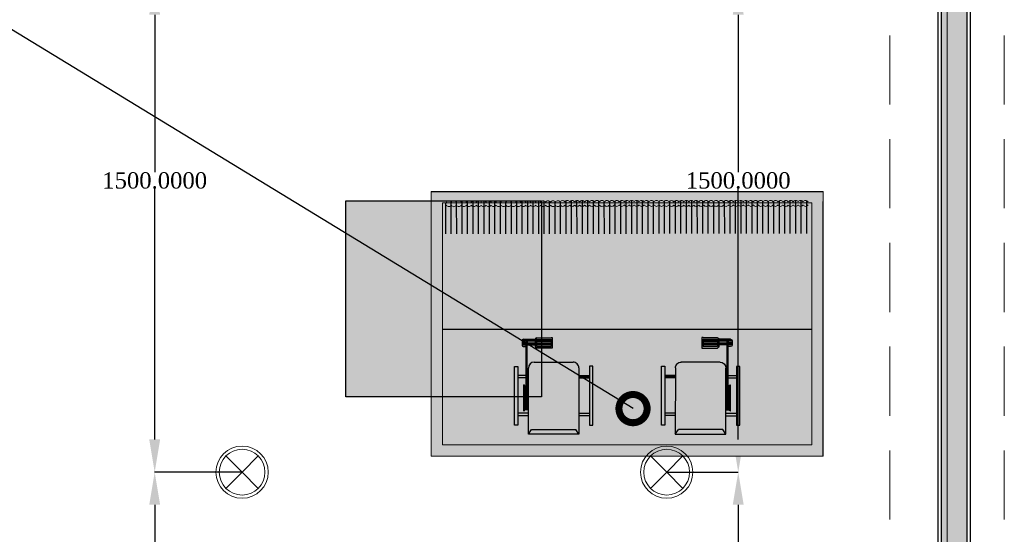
# Model space of a CAD drawing. Header units: millimetres. Extents: x 0 to 88385, y 0 to 41127.
# Tile 121 of 244: x 70392 to 73407, y 16698 to 18273. Entities that reach past the tile are written whole.
import ezdxf
from ezdxf import colors
from ezdxf.entities.mleader import LeaderData, LeaderLine
from ezdxf.enums import TextEntityAlignment as Align
from ezdxf.math import Vec2, Vec3

# ---------------------------------------------------------------- set-up
doc = ezdxf.new("R2010")
doc.units = ezdxf.units.MM
doc.header["$MEASUREMENT"] = 0
doc.linetypes.add('Dot & Dashed', pattern=[670.277762, 317.5, -176.388889, 0, -176.388874])
doc.linetypes.add('Hidden', pattern=[317.5, 211.666667, -105.833333])
for name, color, linetype in [('- განათება', 7, 'Continuous'), ('- მექანიკური ნაწილი', 7, 'Continuous'), ('New_Structural - Bearing', 7, 'Continuous'), ('Structural - Bearing', 7, 'Continuous'), ('Structural - Grid', 7, 'Continuous')]:
    doc.layers.add(name, color=color, linetype=linetype)
doc.layers.add('heating-cooling1', color=7, linetype='Continuous', lineweight=0)
doc.layers.add('HVAC Room Number', color=7, linetype='Continuous', lineweight=0)
for name, color, linetype, lineweight, true_color in [('New_Interior - Lamp_Pen_No__77', 7, 'Continuous', 20, 0xffeb28), ('New_Structural - Bearing_Pen_No__5', 7, 'Continuous', 25, 0x40a5ff), ('New_Structural - Bearing_Pen_No__57', 7, 'Continuous', 25, 0xdcd214), ('Structural - Bearing_Pen_No__81', 7, 'Continuous', 20, 0x6a6a6a), ('Structural - Grid_Pen_No__81', 7, 'Continuous', 20, 0x6a6a6a)]:
    doc.layers.add(name, color=color, linetype=linetype, lineweight=lineweight, true_color=true_color)
doc.styles.add('CT', font='ARIALN.TTF', dxfattribs={"height": 200})
doc.styles.add('GENERATED_STYLE_2', font='txt')
doc.styles.get("Standard").update_dxf_attribs({"font": 'sylfaen.ttf'})
doc.dimstyles.get("Standard").update_dxf_attribs({"dimtxt": 0.18, "dimasz": 0.18, "dimexe": 0.18, "dimexo": 0.0625, "dimgap": 0.09, "dimtad": 0, "dimtih": 1, "dimtoh": 1, "dimdec": 4, "dimzin": 0, "dimdsep": 46, "dimtxsty": 'Standard', "dimcen": 0.09, "dimadec": 0, "dimazin": 0, "dimtfac": 1, "dimtdec": 4, "dimtofl": 0, "dimtmove": 0, "dimatfit": 3, "dimfxl": 1, "dimtolj": 1, "dimtzin": 0, "dimarcsym": 0})

# ---------------------------------------------------------------- blocks, each defined once
blk = doc.blocks.new('Wall_52', base_point=(-10937.5, 20488))
at = {"layer": 'New_Structural - Bearing_Pen_No__57', "linetype": 'Continuous', "lineweight": 25, "true_color": 0xdcd214}
blk.add_hatch(color=52, dxfattribs=at).paths.add_polyline_path([(-10947.5, 14888), (-10947.5, 20438), (-11027.5, 20438), (-11027.5, 14888)])
at = {"layer": 'New_Structural - Bearing_Pen_No__5', "color": 161, "linetype": 'Continuous', "lineweight": 25, "true_color": 0x40a5ff}
for p, q in [((-11027.5, 20438), (-11027.5, 14888)), ((-10947.5, 14888), (-10947.5, 20438))]:
    blk.add_line(p, q, dxfattribs=at)
at = {"layer": 'New_Structural - Bearing_Pen_No__5', "color": 161, "linetype": 'Continuous', "lineweight": 25, "true_color": 0x40a5ff, "flags": 128}
for points in [[(-11037.5, 20438), (-11037.5, 14888)], [(-10937.5, 14888), (-10937.5, 20438)]]:
    blk.add_lwpolyline(points, dxfattribs=at)
blk = doc.blocks.new('Standard grid marker_2')
at = {"layer": 'Structural - Grid_Pen_No__81', "color": 251, "linetype": 'Continuous', "lineweight": 20, "true_color": 0x6a6a6a}
blk.add_line((1000, 0), (27734.9, 0), dxfattribs=at)
at = {"layer": 'Structural - Grid_Pen_No__81', "color": 251, "lineweight": 20, "true_color": 0x6a6a6a, "style": 'GENERATED_STYLE_2'}
for tag, p in [('AC_MarkerText_1_0', (-1.5, -46.7)), ('AC_MarkerText_1_1', (28933.4, -46.7))]:
    blk.add_attdef(tag, text='', height=100, rotation=270, dxfattribs=at).set_placement(p, align=Align.TOP_CENTER)
blk = doc.blocks.new('Beam_3', base_point=(-11008.8, 14663))
at = {"layer": 'Structural - Bearing_Pen_No__81', "color": 251, "linetype": 'Dot & Dashed', "lineweight": 20, "true_color": 0x6a6a6a}
blk.add_line((-11008.8, 14663), (-11008.8, 39096.2), dxfattribs=at)
at = {"layer": 'Structural - Bearing_Pen_No__81', "color": 251, "linetype": 'Hidden', "lineweight": 20, "true_color": 0x6a6a6a}
for p, q in [((-11183.8, 14838), (-11183.8, 20488)), ((-10833.8, 14838), (-10833.8, 20488))]:
    blk.add_line(p, q, dxfattribs=at)
blk = doc.blocks.new('asd1q3wdscqewdscx')
h = blk.add_hatch(color=8)
h.dxf.hatch_style = 1
h.paths.add_polyline_path([(45549, 30865), (45532, 30865), (45532, 30791), (45549, 30791)])
h.paths.add_polyline_path([(45549, 31289), (45532, 31289), (45532, 31215), (45549, 31215)])
h.paths.add_polyline_path([(45874, 31312), (45467, 31312), (45467, 31289), (45874, 31289)])
h.paths.add_polyline_path([(45811, 31289), (45794, 31289), (45794, 31231), (45811, 31231)])
h.paths.add_polyline_path([(45811, 31223), (45794, 31223), (45794, 31215), (45811, 31215)])
h = blk.add_hatch(color=7)
h.dxf.hatch_style = 1
h.paths.add_polyline_path([(45746.1, 31247), (45563.9, 31247, 0.376607), (45573, 31239), (45737, 31239, 0.376607)])
h = blk.add_hatch(color=7)
h.dxf.hatch_style = 1
h.paths.add_polyline_path([(45737, 31239), (45573, 31239), (45573, 31231), (45737, 31231)])
at = {"true_color": 0x40b2bf}
h = blk.add_hatch(color=143, dxfattribs=at)
h.dxf.hatch_style = 1
h.paths.add_polyline_path([(45737, 31231), (45573, 31231), (45573, 31223), (45737, 31223)])
h = blk.add_hatch(color=7)
h.dxf.hatch_style = 1
h.paths.add_polyline_path([(45737, 31223), (45573, 31223), (45573, 31215), (45737, 31215)])
h = blk.add_hatch(color=143, dxfattribs=at)
h.dxf.hatch_style = 1
h.paths.add_polyline_path([(46062, 31231), (46053, 31231), (46023, 31231), (45737, 31231), (45737, 31223), (46062, 31223)])
h = blk.add_hatch(color=256)
h.dxf.hatch_style = 1
h.paths.add_polyline_path([(46062, 31223), (46053, 31223), (46053, 31167), (46062, 31167)])
h.paths.add_polyline_path([(46053, 31258.8), (46053, 31231), (46062, 31231), (46062, 31248, 0.361621)])
h.paths.add_polyline_path([(46043, 31259), (46033, 31259), (46033, 31231), (46043, 31231)])
h.paths.add_polyline_path([(46023, 31259, 0.414214), (46012, 31248), (46012, 31231), (46023, 31231)])
h.paths.add_polyline_path([(46023, 31223), (46012, 31223), (46012, 31167), (46023, 31167)])
h.paths.add_polyline_path([(46043, 31223), (46033, 31223), (46033, 31167), (46043, 31167)])
h.paths.add_polyline_path([(46073, 31156, 0.414214), (46062, 31167), (46012, 31167, 0.414214), (46001, 31156), (46001, 31058), (46001, 31049), (46073, 31049), (46073, 31058)])
h.paths.add_polyline_path([(46062, 31058), (46012, 31058), (46012, 31158), (46062, 31158)], flags=16)
at = {"true_color": 0x8fa35c}
h = blk.add_hatch(color=55, dxfattribs=at)
h.dxf.hatch_style = 1
h.paths.add_polyline_path([(46053, 31223), (46043, 31223), (46043, 31167), (46053, 31167)])
h.paths.add_polyline_path([(46053, 31258.8, 0.045741), (46051, 31259), (46043, 31259), (46043, 31231), (46053, 31231)])
h.paths.add_polyline_path([(46033, 31259), (46023, 31259), (46023, 31231), (46033, 31231)])
h.paths.add_polyline_path([(46023, 31158), (46012, 31158), (46012, 31058), (46023, 31058)])
h.paths.add_polyline_path([(46033, 31158), (46023, 31158), (46023, 31058), (46033, 31058)])
h.paths.add_polyline_path([(46043, 31158), (46033, 31158), (46033, 31058), (46043, 31058)])
h.paths.add_polyline_path([(46053, 31158), (46043, 31158), (46043, 31058), (46053, 31058)])
h.paths.add_polyline_path([(46062, 31158), (46053, 31158), (46053, 31058), (46062, 31058)])
h = blk.add_hatch(color=55, dxfattribs=at)
h.dxf.hatch_style = 1
h.paths.add_polyline_path([(46033, 31223), (46023, 31223), (46023, 31167), (46033, 31167)])
at = {"true_color": 0xb4794b}
h = blk.add_hatch(color=35, dxfattribs=at)
h.dxf.hatch_style = 1
h.paths.add_polyline_path([(45903, 31174.6, 0.414214), (45862.6, 31215), (45403, 31215), (45437, 31193.9), (45437, 30886.1), (45403, 30865), (45862.6, 30865, 0.414214), (45903, 30905.4)])
h = blk.add_hatch(color=8)
h.dxf.hatch_style = 1
h.paths.add_polyline_path([(45811, 30865), (45794, 30865), (45794, 30791), (45811, 30791)])
h = blk.add_hatch(color=8)
h.dxf.hatch_style = 1
h.paths.add_polyline_path([(45874, 30791), (45467, 30791), (45467, 30768), (45874, 30768)])
for p, q in [((45467, 31289), (45467, 31312)), ((45467, 31312), (45874, 31312)), ((45874, 31289), (45467, 31289)), ((45532, 31215), (45532, 31289)), ((45549, 31215), (45549, 31289)), ((45794, 31231), (45794, 31289)), ((45811, 31231), (45811, 31289)), ((45874, 31312), (45874, 31289)), ((45563.9, 31247), (45746.1, 31247)), ((45573, 31215), (45573, 31239)), ((45737, 31239), (45573, 31239)), ((45573, 31231), (46062, 31231)), ((45573, 31223), (46062, 31223)), ((45737, 31239), (45737, 31231)), ((45737, 31223), (45737, 31215)), ((45794, 31223), (45794, 31215)), ((45811, 31223), (45811, 31215)), ((46012, 31248), (46012, 31231)), ((46051, 31259), (46023, 31259)), ((46023, 31259), (46023, 31231)), ((46053, 31231), (46023, 31231)), ((46053, 31223), (46023, 31223)), ((46023, 31223), (46023, 31167)), ((46033, 31259), (46033, 31231)), ((46033, 31223), (46033, 31167)), ((46043, 31259), (46043, 31231)), ((46043, 31223), (46043, 31167)), ((46053, 31259), (46053, 31231)), ((46053, 31231), (46062, 31231)), ((46053, 31223), (46062, 31223)), ((46053, 31223), (46053, 31167)), ((46062, 31248), (46062, 31167)), ((45403, 31215), (45862.6, 31215)), ((45403, 31215), (45437, 31193.9)), ((45403, 30865), (45403, 31215)), ((45437, 31193.9), (45437, 30886.1)), ((45903, 31174.6), (45903, 30905.4)), ((46001, 31058), (46001, 31156)), ((46062, 31167), (46012, 31167)), ((46062, 31158), (46012, 31158)), ((46012, 31158), (46012, 31058)), ((46023, 31158), (46023, 31058)), ((46033, 31158), (46033, 31058)), ((46043, 31158), (46043, 31058)), ((46053, 31158), (46053, 31058)), ((46062, 31158), (46062, 31058)), ((46073, 31156), (46073, 31058)), ((46001, 31049), (46001, 31058)), ((46073, 31049), (46001, 31049)), ((46062, 31058), (46012, 31058)), ((46073, 31058), (46073, 31049)), ((45403, 30865), (45437, 30886.1)), ((45862.6, 30865), (45403, 30865)), ((45532, 30865), (45532, 30791)), ((45549, 30865), (45549, 30791)), ((45794, 30865), (45794, 30791)), ((45811, 30865), (45811, 30791)), ((45874, 30791), (45467, 30791)), ((45467, 30791), (45467, 30768)), ((45467, 30768), (45874, 30768)), ((45874, 30768), (45874, 30791))]:
    blk.add_line(p, q)
for centre, radius, start, end in [((45573, 31248.2), 9.19, 187.45311, 270), ((45737, 31248.2), 9.19, 270, 352.54689), ((46023, 31248), 11, 90, 180), ((46051, 31248), 11, 0, 90), ((45862.6, 31174.6), 40.4, 0, 90), ((46012, 31156), 11, 90, 180), ((46062, 31156), 11, 0, 90), ((45862.6, 30905.4), 40.4, 270, 0)]:
    blk.add_arc(centre, radius, start, end)
blk = doc.blocks.new('asdasda')
at = {"lineweight": 0, "true_color": 0xffffff}
h = blk.add_hatch(color=7, dxfattribs=at)
h.dxf.hatch_style = 1
h.paths.add_polyline_path([(757.4, 504.2), (22.6, 504.2), (22.6, 22.6), (757.4, 22.6)], flags=0)
h.paths.add_polyline_path([(780, 526.8), (0, 526.8), (0, 0), (780, 0)])
h.paths.add_polyline_path([(22.6, 504.2), (757.4, 504.2), (757.4, 22.6), (22.6, 22.6)], flags=16)
h = blk.add_hatch(color=7, dxfattribs=at)
h.dxf.hatch_style = 1
h.paths.add_polyline_path([(757.4, 504.2), (22.6, 504.2), (22.6, 22.6), (757.4, 22.6)])
h = blk.add_hatch(color=7)
h.dxf.hatch_style = 1
h.paths.add_polyline_path([(22.8, 255.2), (22.8, 243.7), (757.4, 244.3), (757.4, 255.8)])
at = {"true_color": 0xfb1004}
h = blk.add_hatch(color=1, dxfattribs=at)
h.dxf.hatch_style = 1
h.set_gradient(color1=(255, 0, 0), color2=(0, 0, 255), tint=1)
h.paths.add_polyline_path([(740.4, 210.2), (740.4, 134.5, -1), (717.1, 134.4), (717, 209.8, 1), (673.8, 209.8), (673.9, 134.5, -1.005911), (650.8, 134.2), (650.7, 210, 1.002343), (607.7, 209.6), (607.8, 134.4, -1), (584.4, 134.3), (584.4, 210, 1.002343), (541.4, 209.6), (541.4, 134.3, -1), (518.1, 134.3), (518, 209.7, 1), (474.8, 209.6), (474.9, 134.2, -1), (451.8, 134), (451.7, 209.8, 1.00525), (408.7, 209.3), (408.8, 134.3, -1), (385.4, 134.3), (385.4, 209.7, 1), (342.1, 209.6), (342.2, 134.3, -1.005302), (319.1, 133.9), (319, 209.7, 1.00522), (276, 209.2), (276.1, 134.2, -1), (252.8, 134.2), (252.7, 209.8, 1.005275), (209.7, 209.3), (209.8, 134.3, -1), (186.4, 134.3), (186.4, 209.7, 1.005275), (143.4, 209.2), (143.4, 134.2, -1), (120.1, 134.2), (120, 209.8, 1.005275), (77, 209.3), (77.1, 134.3, -1), (53.8, 134.3), (53.7, 209.6, 0.415483), (31.5, 231.6), (22.6, 231.6), (22.6, 221.5), (32, 221.5, -0.414214), (43.6, 209.9), (43.7, 134.6, 0.999973), (86.9, 134.6), (86.9, 209.7, -1.008192), (110, 210.1), (110, 134.5, 1.011383), (153.3, 135.1), (153.2, 209.9, -0.994909), (176.3, 210.1), (176.4, 134.6, 1.011379), (219.6, 135.1), (219.5, 210, -0.994909), (242.6, 210.1), (242.7, 134.5, 1), (285.9, 134.5), (285.9, 209.9, -0.994909), (309, 210.1), (309, 134.4, 1), (352.3, 134.5), (352.2, 209.9), (352.2, 210, -1), (375.3, 210.2), (375.4, 134.6, 1), (418.6, 134.7), (418.5, 210, -0.994909), (441.6, 210.2), (441.7, 134.6, 1), (484.9, 134.6), (484.9, 210, -1), (508, 210.2), (508, 134.6, 1), (551.3, 134.6), (551.2, 210, -1), (574.3, 210.3), (574.4, 134.7, 1), (617.6, 134.7), (617.5, 210.1, -1), (640.6, 210.3), (640.7, 134.7, 1), (683.9, 134.8), (683.9, 210.1, -1), (707, 210.4), (707, 134.8, 1), (750.3, 134.8), (750.2, 210.2, -0.303251), (757.4, 221), (757.4, 231.4, 0.354482)])
h = blk.add_hatch(color=250)
h.dxf.hatch_style = 1
h.paths.add_polyline_path([(757.4, 97.8), (757.4, 109.3), (22.6, 108.7), (22.6, 97.2)])
h = blk.add_hatch(color=7)
h.dxf.hatch_style = 1
h.paths.add_polyline_path([(22.9, 102), (22.9, 90.5), (757.4, 91.1), (757.4, 102.6)])
blk.add_line((22.6, 275), (757.4, 275))
at = {"color": 250}
blk.add_line((780, 0), (0, 0), dxfattribs=at)
for points in [[(0, 526.8), (0, 20)], [(32.5, 83.8), (32.6, 18.6)], [(43.4, 83.8), (43.5, 18.2)], [(54.3, 83.8), (54.3, 18.1)], [(65.2, 83.8), (65.2, 18.2)], [(76.1, 83.8), (76.1, 18.4)], [(86.9, 83.8), (87, 18.5)], [(97.8, 83.9), (97.9, 19.1)], [(108.7, 83.9), (108.8, 20)], [(119.6, 83.9), (119.7, 20.2)], [(130.5, 83.9), (130.5, 19.2)], [(141.4, 83.9), (141.4, 18.6)], [(152.3, 83.9), (152.3, 18.3)], [(163.2, 83.9), (163.2, 18.1)], [(174, 83.9), (174.1, 18.1)], [(184.9, 83.9), (185, 18.4)], [(195.8, 83.9), (195.9, 18.8)], [(206.7, 83.9), (206.7, 19.4)], [(217.6, 84), (217.6, 20.5)], [(228.5, 84), (228.5, 19.9)], [(239.4, 84), (239.4, 19.1)], [(250.2, 84), (250.3, 18.6)], [(261.1, 84), (261.2, 18.3)], [(272, 84), (272.1, 18.2)], [(282.9, 84), (283, 18.3)], [(293.8, 84), (293.8, 18.6)], [(304.7, 84), (304.7, 19.1)], [(315.6, 84), (315.6, 19.4)], [(326.4, 84), (326.5, 20.5)], [(337.3, 84.1), (337.4, 19.7)], [(348.2, 84.1), (348.3, 19)], [(359.1, 84.1), (359.2, 18.5)], [(370, 84.1), (370, 18.2)], [(380.9, 84.1), (380.9, 18.1)], [(391.8, 84.1), (391.8, 18.2)], [(402.6, 84.1), (402.7, 18.5)], [(413.5, 84.1), (413.6, 19)], [(424.4, 84.1), (424.5, 19.8)], [(435.3, 84.1), (435.4, 20.6)], [(446.2, 84.1), (446.2, 19.5)], [(457.1, 84.2), (457.1, 18.8)], [(468, 84.2), (468, 18.4)], [(478.8, 84.2), (478.9, 18.2)], [(489.7, 84.2), (489.8, 18.2)], [(500.6, 84.2), (500.7, 18.4)], [(511.5, 84.2), (511.6, 18.7)], [(522.4, 84.2), (522.4, 20.6)], [(533.3, 84.2), (533.3, 20.2)], [(544.2, 84.2), (544.2, 19.4)], [(555, 84.2), (555.1, 18.9)], [(565.9, 84.2), (566, 18.6)], [(576.8, 84.3), (576.9, 18.5)], [(587.7, 84.3), (587.8, 18.6)], [(598.6, 84.3), (598.6, 18.9)], [(609.5, 84.3), (609.5, 19.4)], [(620.4, 84.3), (620.4, 20.2)], [(631.2, 84.3), (631.3, 21.1)], [(642.1, 84.3), (642.2, 20)], [(653, 84.3), (653.1, 19.3)], [(663.9, 84.3), (664, 18.9)], [(674.8, 84.3), (674.8, 18.6)], [(685.7, 84.3), (685.7, 18.6)], [(696.6, 84.4), (696.6, 18.8)], [(707.4, 84.4), (707.5, 19.1)], [(718.3, 84.4), (718.4, 19.7)], [(729.2, 84.4), (729.3, 20.7)], [(740.1, 84.4), (740.2, 20.7)], [(751, 84.4), (751, 22.6)]]:
    blk.add_lwpolyline(points, dxfattribs=at)
at = {"layer": 'heating-cooling1'}
blk.add_lwpolyline([(0, 526.8), (780, 526.8), (780, 0), (0, 0), (0, 526.8)], dxfattribs=at)
blk.add_lwpolyline([(22.6, 504.2), (757.4, 504.2), (757.4, 22.6), (22.6, 22.6)], close=True, dxfattribs=at)
at = {"layer": 'HVAC Room Number', "color": 250}
for points in [[(39.8, 27, 0.553217), (29.9, 27)], [(29.9, 20.8, 0.553217), (39.8, 20.8)], [(49.6, 27, 0.553217), (39.8, 27)], [(39.8, 20.8, 0.553217), (49.6, 20.8)], [(59.5, 27, 0.553217), (49.6, 27)], [(49.6, 20.8, 0.553217), (59.5, 20.9)], [(69.3, 27.1, 0.553217), (59.5, 27)], [(59.5, 20.9, 0.553217), (69.3, 20.9)], [(79.2, 27.1, 0.553217), (69.3, 27.1)], [(69.3, 20.9, 0.553217), (79.2, 20.9)], [(89.6, 27, 0.553217), (79.8, 27)], [(79.8, 20.8, 0.553217), (89.7, 20.8)], [(99.5, 27, 0.553217), (89.6, 27)], [(89.7, 20.8, 0.553217), (99.5, 20.8)], [(109.4, 27, 0.553217), (99.5, 27)], [(99.5, 20.8, 0.553217), (109.4, 20.8)], [(119.2, 27, 0.553217), (109.4, 27)], [(109.4, 20.8, 0.553217), (119.2, 20.8)], [(129.1, 27, 0.553217), (119.2, 27)], [(119.2, 20.8, 0.553217), (129.1, 20.8)], [(139, 27, 0.553217), (129.1, 27)], [(129.1, 20.8, 0.553217), (139, 20.8)], [(148.8, 27, 0.553217), (139, 27)], [(139, 20.8, 0.553217), (148.8, 20.8)], [(158.7, 27, 0.553217), (148.8, 27)], [(148.8, 20.8, 0.553217), (158.7, 20.8)], [(168.5, 27, 0.553217), (158.7, 27)], [(158.7, 20.8, 0.553217), (168.6, 20.8)], [(178.4, 27, 0.553217), (168.5, 27)], [(168.6, 20.8, 0.553217), (178.4, 20.8)], [(188.3, 27, 0.553217), (178.4, 27)], [(178.4, 20.8, 0.553217), (188.3, 20.9)], [(198.1, 27, 0.553217), (188.3, 27)], [(188.3, 20.9, 0.553217), (198.1, 20.9)], [(208, 27.1, 0.553217), (198.1, 27)], [(198.1, 20.9, 0.553217), (208, 20.9)], [(217.9, 27.1, 0.553217), (208, 27.1)], [(208, 20.9, 0.553217), (217.9, 20.9)], [(227.7, 27.1, 0.553217), (217.9, 27.1)], [(217.9, 20.9, 0.553217), (227.7, 20.9)], [(237.6, 27.1, 0.553217), (227.7, 27.1)], [(227.7, 20.9, 0.553217), (237.6, 20.9)], [(247.4, 27.1, 0.553217), (237.6, 27.1)], [(237.6, 20.9, 0.553217), (247.5, 20.9)], [(257.3, 27.1, 0.553217), (247.4, 27.1)], [(247.5, 20.9, 0.553217), (257.3, 20.9)], [(267.2, 27.1, 0.553217), (257.3, 27.1)], [(257.3, 20.9, 0.553217), (267.2, 20.9)], [(277, 27.1, 0.553217), (267.2, 27.1)], [(267.2, 20.9, 0.553217), (277, 20.9)], [(286.9, 27.1, 0.553217), (277, 27.1)], [(277, 20.9, 0.553217), (286.9, 20.9)], [(296.8, 27.1, 0.553217), (286.9, 27.1)], [(286.9, 20.9, 0.553217), (296.8, 20.9)], [(306.6, 27.1, 0.553217), (296.8, 27.1)], [(296.8, 20.9, 0.553217), (306.6, 21)], [(316.8, 27, 0.553217), (306.9, 27)], [(306.9, 20.8, 0.553217), (316.8, 20.8)], [(326.7, 27, 0.553217), (316.8, 27)], [(316.8, 20.8, 0.553217), (326.7, 20.8)], [(336.5, 27, 0.553217), (326.7, 27)], [(326.7, 20.8, 0.553217), (336.5, 20.8)], [(346.4, 27, 0.553217), (336.5, 27)], [(336.5, 20.8, 0.553217), (346.4, 20.8)], [(356.3, 27, 0.553217), (346.4, 27)], [(346.4, 20.8, 0.553217), (356.3, 20.8)], [(366.1, 27, 0.553217), (356.3, 27)], [(356.3, 20.8, 0.553217), (366.1, 20.8)], [(376, 27, 0.553217), (366.1, 27)], [(366.1, 20.8, 0.553217), (376, 20.8)], [(385.8, 27, 0.553217), (376, 27)], [(376, 20.8, 0.553217), (385.8, 20.8)], [(395.7, 27, 0.553217), (385.8, 27)], [(385.8, 20.8, 0.553217), (395.7, 20.8)], [(405.6, 27, 0.553217), (395.7, 27)], [(395.7, 20.8, 0.553217), (405.6, 20.9)], [(415.4, 27, 0.553217), (405.6, 27)], [(405.6, 20.9, 0.553217), (415.4, 20.9)], [(425.3, 27.1, 0.553217), (415.4, 27)], [(415.4, 20.9, 0.553217), (425.3, 20.9)], [(435.2, 27.1, 0.553217), (425.3, 27.1)], [(425.3, 20.9, 0.553217), (435.2, 20.9)], [(445, 27.1, 0.553217), (435.2, 27.1)], [(435.2, 20.9, 0.553217), (445, 20.9)], [(454.9, 27.1, 0.553217), (445, 27.1)], [(445, 20.9, 0.553217), (454.9, 20.9)], [(464.7, 27.1, 0.553217), (454.9, 27.1)], [(454.9, 20.9, 0.553217), (464.7, 20.9)], [(474.6, 27.1, 0.553217), (464.7, 27.1)], [(464.7, 20.9, 0.553217), (474.6, 20.9)], [(484.5, 27.1, 0.553217), (474.6, 27.1)], [(474.6, 20.9, 0.553217), (484.5, 20.9)], [(494.3, 27.1, 0.553217), (484.5, 27.1)], [(484.5, 20.9, 0.553217), (494.3, 20.9)], [(504.2, 27.1, 0.553217), (494.3, 27.1)], [(494.3, 20.9, 0.553217), (504.2, 20.9)], [(514.1, 27.1, 0.553217), (504.2, 27.1)], [(504.2, 20.9, 0.553217), (514.1, 20.9)], [(522.7, 27.4, 0.610733), (514.1, 27.1)], [(514.1, 20.9, 0.671613), (522.7, 21.2)], [(532.5, 27.4, 0.553217), (522.7, 27.4)], [(522.7, 21.2, 0.553217), (532.6, 21.2)], [(542.4, 27.4, 0.553217), (532.5, 27.4)], [(532.6, 21.2, 0.553217), (542.4, 21.2)], [(552.3, 27.4, 0.553217), (542.4, 27.4)], [(542.4, 21.2, 0.553217), (552.3, 21.2)], [(562.1, 27.4, 0.553217), (552.3, 27.4)], [(552.3, 21.2, 0.553217), (562.1, 21.2)], [(572, 27.4, 0.553217), (562.1, 27.4)], [(562.1, 21.2, 0.553217), (572, 21.2)], [(581.9, 27.4, 0.553217), (572, 27.4)], [(572, 21.2, 0.553217), (581.9, 21.2)], [(591.7, 27.4, 0.553217), (581.9, 27.4)], [(581.9, 21.2, 0.553217), (591.7, 21.3)], [(601.6, 27.5, 0.553217), (591.7, 27.4)], [(591.7, 21.3, 0.553217), (601.6, 21.3)], [(611.4, 27.5, 0.553217), (601.6, 27.5)], [(601.6, 21.3, 0.553217), (611.5, 21.3)], [(621.3, 27.5, 0.553217), (611.4, 27.5)], [(611.5, 21.3, 0.553217), (621.3, 21.3)], [(631.2, 27.5, 0.553217), (621.3, 27.5)], [(621.3, 21.3, 0.553217), (631.2, 21.3)], [(641, 27.5, 0.553217), (631.2, 27.5)], [(631.2, 21.3, 0.553217), (641, 21.3)], [(650.9, 27.5, 0.553217), (641, 27.5)], [(641, 21.3, 0.553217), (650.9, 21.3)], [(660.8, 27.5, 0.553217), (650.9, 27.5)], [(650.9, 21.3, 0.553217), (660.8, 21.3)], [(670.6, 27.5, 0.553217), (660.8, 27.5)], [(660.8, 21.3, 0.553217), (670.6, 21.3)], [(680.5, 27.5, 0.553217), (670.6, 27.5)], [(670.6, 21.3, 0.553217), (680.5, 21.3)], [(690.3, 27.5, 0.553217), (680.5, 27.5)], [(680.5, 21.3, 0.553217), (690.3, 21.3)], [(700.2, 27.5, 0.553217), (690.3, 27.5)], [(690.3, 21.3, 0.553217), (700.2, 21.3)], [(710.1, 27.5, 0.553217), (700.2, 27.5)], [(700.2, 21.3, 0.553217), (710.1, 21.4)], [(719.9, 27.5, 0.553217), (710.1, 27.5)], [(710.1, 21.4, 0.553217), (719.9, 21.4)], [(729.8, 27.6, 0.553217), (719.9, 27.5)], [(719.9, 21.4, 0.553217), (729.8, 21.4)], [(739.7, 27.6, 0.553217), (729.8, 27.6)], [(729.8, 21.4, 0.553217), (739.7, 21.4)], [(749.5, 27.6, 0.553217), (739.7, 27.6)], [(739.7, 21.4, 0.553217), (749.5, 21.4)]]:
    blk.add_lwpolyline(points, format="xyb", dxfattribs=at)
at = {"yscale": 0.2868831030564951, "zscale": 0.2868831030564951}
for p, xscale, rotation in [((9159.5, 13501.1), -0.286883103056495, 89.95250228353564), ((-8379.5, 13501.1), 0.2868831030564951, 270.0474656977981)]:
    blk.add_blockref('asd1q3wdscqewdscx', p, dxfattribs=dict(at, xscale=xscale, rotation=rotation))
blk = doc.blocks.new('600x600')
h = blk.add_hatch(color=6)
h.dxf.hatch_style = 1
h.paths.add_polyline_path([(-54793.2, 18677.9), (-55393.2, 18677.9), (-55393.2, 18077.9), (-54793.2, 18077.9)])
for p, q in [((-55393.2, 18677.9), (-54793.2, 18677.9)), ((-55393.2, 18077.9), (-55393.2, 18677.9)), ((-54793.2, 18677.9), (-54793.2, 18077.9)), ((-54793.2, 18077.9), (-55393.2, 18077.9))]:
    blk.add_line(p, q)
blk = doc.blocks.new('Recessed Spot')
at = {"layer": 'New_Interior - Lamp_Pen_No__77', "color": 2, "linetype": 'Continuous', "lineweight": 20, "true_color": 0xffeb28}
for q in [(-49.5, 49.5), (49.5, 49.5), (-49.5, -49.5), (49.5, -49.5)]:
    blk.add_line((0, 0), q, dxfattribs=at)
at = {"layer": 'New_Interior - Lamp_Pen_No__77', "color": 2, "linetype": 'Continuous', "lineweight": 20, "true_color": 0xffeb28, "flags": 128}
blk.add_lwpolyline([(80, 0, 1), (-80, 0, 1)], format="xyb", close=True, dxfattribs=at)
at = {"layer": 'New_Interior - Lamp_Pen_No__77', "color": 2, "linetype": 'Continuous', "lineweight": 20, "true_color": 0xffeb28}
blk.add_circle((0, 0), 70, dxfattribs=at)
blk = doc.blocks.new('_DotSmall')
at = {"color": 0, "linetype": 'ByBlock', "const_width": 0.5}
blk.add_lwpolyline([(-0.0625, 0, 1), (0.0625, 0, 1)], format="xyb", close=True, dxfattribs=at)
blk = doc.blocks.new('*D971')
at = {"layer": '- განათება', "color": 0, "lineweight": -2, "transparency": 16777216}
for p, q in [((71072.8, 16888), (70804.9, 16888)), ((70805.1, 16788), (70805.1, 16306.1)), ((70805.1, 15788), (70805.1, 16254.8)), ((71072.8, 15688), (70804.9, 15688))]:
    blk.add_line(p, q, dxfattribs=at)
at = {"layer": '- განათება', "color": 0, "transparency": 16777216}
for points in [[(70788.4, 16788), (70821.7, 16788), (70805.1, 16888)], [(70788.4, 15788), (70821.7, 15788), (70805.1, 15688)]]:
    blk.add_solid(points, dxfattribs=at)
at = {"layer": 'Defpoints', "color": 0, "transparency": 16777216}
for p in [(71072.8, 16888), (70805.1, 15688), (71072.8, 15688)]:
    blk.add_point(p, dxfattribs=at)
at = {"layer": '- განათება', "color": 0, "transparency": 16777216, "insert": (70805.1, 16280.4), "char_height": 50, "attachment_point": 5}
blk.add_mtext('\\A1;{\\fSylfaen|b0|i0|c0|p18;1200.0000}', dxfattribs=at)
blk = doc.blocks.new('*D954')
at = {"layer": '- განათება', "color": 0, "lineweight": -2, "transparency": 16777216}
for p, q in [((71072.8, 18388), (70804.9, 18388)), ((70805.1, 18288), (70805.1, 17806.1)), ((70805.1, 16988), (70805.1, 17754.8)), ((71072.8, 16888), (70804.9, 16888))]:
    blk.add_line(p, q, dxfattribs=at)
at = {"layer": '- განათება', "color": 0, "transparency": 16777216}
for points in [[(70788.4, 18288), (70821.7, 18288), (70805.1, 18388)], [(70788.4, 16988), (70821.7, 16988), (70805.1, 16888)]]:
    blk.add_solid(points, dxfattribs=at)
at = {"layer": 'Defpoints', "color": 0, "transparency": 16777216}
for p in [(71072.8, 18388), (70805.1, 16888), (71072.8, 16888)]:
    blk.add_point(p, dxfattribs=at)
at = {"layer": '- განათება', "color": 0, "transparency": 16777216, "insert": (70805.1, 17780.4), "char_height": 50, "attachment_point": 5}
blk.add_mtext('\\A1;{\\fSylfaen|b0|i0|c0|p18;1500.0000}', dxfattribs=at)
blk = doc.blocks.new('*D956')
at = {"layer": '- განათება', "color": 0, "lineweight": -2, "transparency": 16777216}
for p, q in [((72372.9, 16888), (72592, 16888)), ((72591.8, 16788), (72591.8, 16306.1)), ((72591.8, 15788), (72591.8, 16254.8)), ((72372.9, 15688), (72592, 15688))]:
    blk.add_line(p, q, dxfattribs=at)
at = {"layer": '- განათება', "color": 0, "transparency": 16777216}
for points in [[(72575.1, 16788), (72608.5, 16788), (72591.8, 16888)], [(72575.1, 15788), (72608.5, 15788), (72591.8, 15688)]]:
    blk.add_solid(points, dxfattribs=at)
at = {"layer": 'Defpoints', "color": 0, "transparency": 16777216}
for p in [(72372.8, 16888), (72372.8, 15688), (72591.8, 15688)]:
    blk.add_point(p, dxfattribs=at)
at = {"layer": '- განათება', "color": 0, "transparency": 16777216, "insert": (72591.8, 16280.4), "char_height": 50, "attachment_point": 5}
blk.add_mtext('\\A1;{\\fSylfaen|b0|i0|c0|p18;1200.0000}', dxfattribs=at)
blk = doc.blocks.new('*D957')
at = {"layer": '- განათება', "color": 0, "lineweight": -2, "transparency": 16777216}
for p, q in [((72372.9, 18388), (72592, 18388)), ((72591.8, 18288), (72591.8, 17806.1)), ((72591.8, 16988), (72591.8, 17754.8)), ((72372.9, 16888), (72592, 16888))]:
    blk.add_line(p, q, dxfattribs=at)
at = {"layer": '- განათება', "color": 0, "transparency": 16777216}
for points in [[(72575.1, 18288), (72608.5, 18288), (72591.8, 18388)], [(72575.1, 16988), (72608.5, 16988), (72591.8, 16888)]]:
    blk.add_solid(points, dxfattribs=at)
at = {"layer": 'Defpoints', "color": 0, "transparency": 16777216}
for p in [(72372.8, 18388), (72372.8, 16888), (72591.8, 16888)]:
    blk.add_point(p, dxfattribs=at)
at = {"layer": '- განათება', "color": 0, "transparency": 16777216, "insert": (72591.8, 17780.4), "char_height": 50, "attachment_point": 5}
blk.add_mtext('\\A1;{\\fSylfaen|b0|i0|c0|p18;1500.0000}', dxfattribs=at)

msp = doc.modelspace()

# ---------------------------------------------------------------- block references
at = {"layer": '- განათება', "color": 2, "linetype": 'Continuous', "lineweight": 20, "true_color": 0xffeb28, "zscale": 1000}
for p in [(71072.81257, 16887.98097), (72372.81257, 16887.98097)]:
    msp.add_blockref('Recessed Spot', p, dxfattribs=at)
at = {"layer": '- მექანიკური ნაწილი', "lineweight": 0, "transparency": 33554687, "xscale": 1.538463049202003, "yscale": 1.538463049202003, "zscale": 1.538463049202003, "rotation": 180}
msp.add_blockref('asdasda', (72851.62202, 17747.2146), dxfattribs=at)
at = {"layer": '- მექანიკური ნაწილი'}
msp.add_blockref('600x600', (126783.06202, -959.18298), dxfattribs=at)
at = {"layer": 'New_Structural - Bearing', "color": 7, "lineweight": 35}
msp.add_blockref('Wall_52', (73302.81257, 20487.98097), dxfattribs=at)
at = {"layer": 'Structural - Bearing', "color": 251, "lineweight": 20, "true_color": 0x6a6a6a}
msp.add_blockref('Beam_3', (73231.5059, 14662.98097), dxfattribs=at)
at = {"layer": 'Structural - Grid', "color": 8, "linetype": 'Continuous', "lineweight": 15, "zscale": 1000, "rotation": 90}
msp.add_blockref('Standard grid marker_2', (73231.5059, 11703.05519), dxfattribs=at)

# ---------------------------------------------------------------- dimensions: what is measured, and where the dimension line sits
at = {"layer": '- განათება', "color": 1}
for base, p1, p2, picture, middle in [((70805.0776, 16887.98097), (71072.81257, 18387.98097), (71072.81257, 16887.98097), '*D954', (70805.0776, 17780.41604)), ((72591.80667, 16887.98097), (72372.81257, 18387.98097), (72372.81257, 16887.98097), '*D957', (72591.80667, 17780.41604)), ((70805.0776, 15687.98097), (71072.81257, 16887.98097), (71072.81257, 15687.98097), '*D971', (70805.0776, 16280.41604)), ((72591.80667, 15687.98097), (72372.81257, 16887.98097), (72372.81257, 15687.98097), '*D956', (72591.80667, 16280.41604))]:
    dim = msp.add_linear_dim(base=base, p1=p1, p2=p2, angle=270, text='{\\fSylfaen|b0|i0|c0|p18;<>}', dimstyle='Standard', override={"dimtxt": 50, "dimasz": 100}, dxfattribs=at)
    dim.commit()
    dim.dimension.update_dxf_attribs({"geometry": picture, "text_midpoint": middle, "dimtype": 160})

# ---------------------------------------------------------------- leaders
at = {"layer": '- მექანიკური ნაწილი', "color": 7}
ml = msp.add_multileader_mtext('Standard', dxfattribs=at)
ml.set_content('{\\fSylfaen|b1|i0|c0|p18;\\C1;DB-HVAC\\C7;  \\fSylfaen|b0|i0|c0|p18;\\C1;QF-24          \\C7;N2XH-3X2.5}', color=7, style='CT')
ml.set_leader_properties()
ml.set_arrow_properties(name='DOTSMALL')
ml.build(insert=Vec2(0, 0))
ml.multileader.update_dxf_attribs({"has_dogleg": 0, "text_left_attachment_type": 6, "text_right_attachment_type": 6, "dogleg_length": 9, "arrow_head_size": 172.53719})
ctx = ml.context
ctx.base_point, ctx.char_height, ctx.arrow_head_size, ctx.landing_gap_size, ctx.plane_origin = Vec3(66507.69873, 19371.9237), 171.3007828, 172.53719, 57.5124, Vec3(55763.30854, 8886.39979)
ctx.left_attachment, ctx.right_attachment, ctx.text_align_type = 6, 6, 1
notes = []
notes.append((ctx, [(0, (1, 1, 0), (68522.29996, 19371.9237), (-1, 0), 9, [(2, [(72269.67344, 17082.5)], 0, [])])]))
ctx.mtext.insert, ctx.mtext.width, ctx.mtext.defined_height, ctx.mtext.alignment, ctx.mtext.flow_direction = Vec3(67510.49934, 19577.48464), 2531.4263669, 243.98464, 2, 5
for ctx, leaders in notes:
    for number, flags, end, landing, length, lines in leaders:
        leader = LeaderData()
        leader.index, (leader.has_last_leader_line, leader.has_dogleg_vector, leader.attachment_direction) = number, flags
        leader.last_leader_point, leader.dogleg_vector, leader.dogleg_length = Vec3(end), Vec3(landing), length
        for number, points, colour, breaks in lines:
            line = LeaderLine()
            line.index, line.vertices, line.color, line.breaks = number, Vec3.list(points), colors.encode_raw_color(colour), breaks
            leader.lines.append(line)
        ctx.leaders.append(leader)

doc.saveas('drawing.dxf')
